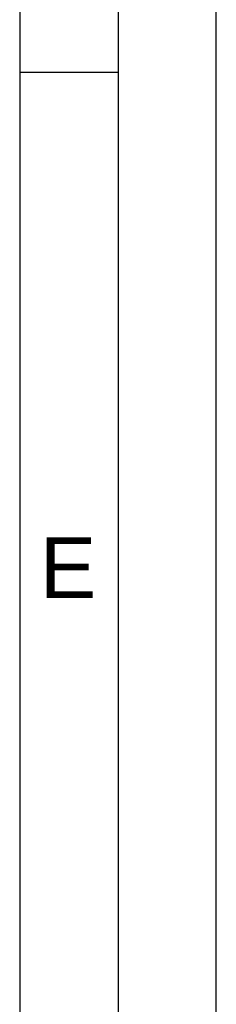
# Model space of a CAD drawing. Extents: x 0 to 420, y 0 to 297.
# Tile 5 of 6: x 410 to 420, y 51 to 101. Entities that reach past the tile are written whole.
import ezdxf

# ---------------------------------------------------------------- set-up
doc = ezdxf.new("R2010")
doc.units = 0
doc.layers.add('CAPA_1', color=7, linetype='CONTINUOUS')

msp = doc.modelspace()

# ---------------------------------------------------------------- linework, layer by layer
at = {"layer": 'CAPA_1', "color": 7}
for points in [[(420, 0), (420, 297)], [(415, 292), (415, 5)], [(410, 287), (410, 10)], [(414.983, 98.5), (410, 98.5)]]:
    msp.add_lwpolyline(points, dxfattribs=at)

# ---------------------------------------------------------------- texts
at = {"layer": 'CAPA_1', "color": 7, "insert": (411.017, 71.716), "char_height": 3.094, "attachment_point": 7}
msp.add_mtext('\\fArial|b0|i0|c0|p34;\\W1;E', dxfattribs=at)

doc.saveas('drawing.dxf')
